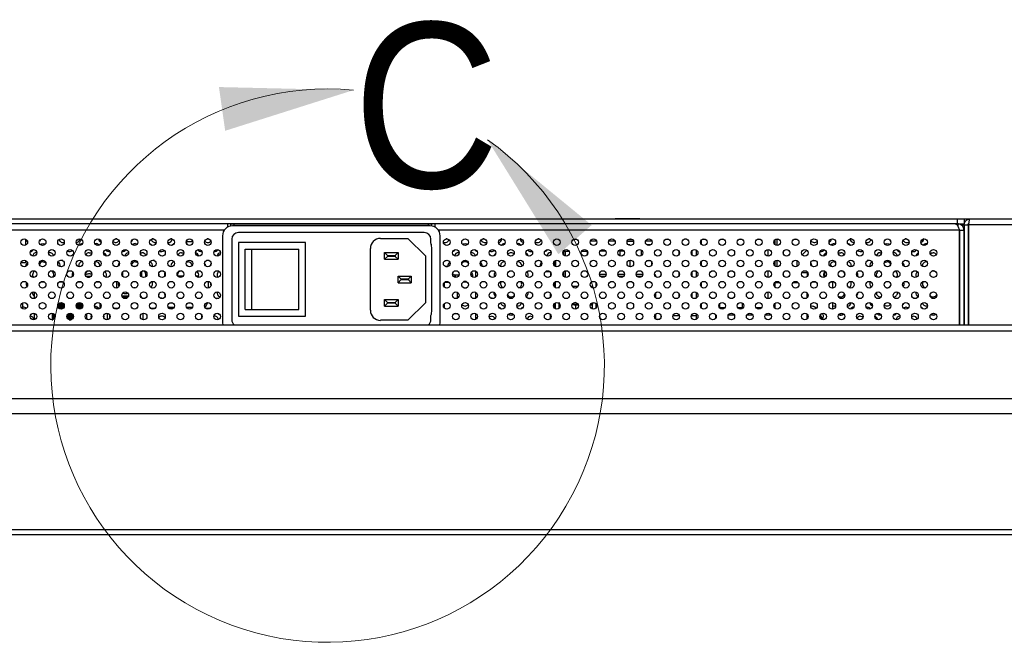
# Model space of a CAD drawing. Header units: millimetres. Extents: x 0 to 844, y -2 to 552.
# Tile 48 of 151: x 671 to 700, y 101 to 120. Entities that reach past the tile are written whole.
import ezdxf

# ---------------------------------------------------------------- set-up
doc = ezdxf.new("R2010")
doc.units = ezdxf.units.MM
doc.styles.add('SLDTEXTSTYLE0', font='GOTHIC.TTF', dxfattribs={"width": 0.913})

msp = doc.modelspace()

# ---------------------------------------------------------------- linework, layer by layer
at = {"color": 7, "linetype": 'Continuous', "lineweight": 25}
for p, q in [((602.832, 113.801), (698.606, 113.801)), ((698.606, 113.652), (602.832, 113.652)), ((676.801, 113.649), (603.009, 113.649)), ((676.801, 113.649), (676.801, 113.55)), ((676.903, 113.649), (676.801, 113.649)), ((676.903, 113.588), (676.903, 113.649)), ((676.903, 113.649), (677.008, 113.649)), ((682.856, 113.593), (676.956, 113.593)), ((677.008, 113.593), (677.008, 113.649)), ((677.008, 113.649), (682.804, 113.649)), ((682.804, 113.593), (682.804, 113.649)), ((682.804, 113.649), (682.909, 113.649)), ((682.909, 113.588), (682.909, 113.649)), ((683.011, 113.649), (682.909, 113.649)), ((698.553, 113.649), (683.011, 113.649)), ((683.011, 113.55), (683.011, 113.649)), ((688.387, 113.802), (688.387, 113.801)), ((688.571, 113.802), (688.387, 113.802)), ((688.487, 113.652), (688.487, 113.649)), ((688.571, 113.802), (688.571, 113.801)), ((688.941, 113.802), (688.571, 113.802)), ((688.941, 113.802), (688.941, 113.801)), ((689.126, 113.802), (688.941, 113.802)), ((689.026, 113.649), (689.026, 113.652)), ((689.126, 113.802), (689.126, 113.801)), ((696.806, 113.652), (696.806, 113.649)), ((698.624, 113.649), (698.553, 113.649)), ((698.56, 113.647), (698.624, 113.647)), ((698.606, 113.652), (698.606, 113.801)), ((698.606, 113.801), (698.806, 113.801)), ((698.606, 113.652), (698.806, 113.652)), ((698.624, 113.649), (698.624, 113.647)), ((698.624, 113.647), (698.624, 113.572)), ((698.806, 113.801), (698.988, 113.801)), ((698.806, 113.801), (698.806, 113.652)), ((698.806, 113.619), (698.927, 113.619)), ((698.806, 113.619), (698.806, 110.637)), ((698.927, 113.619), (698.927, 110.637)), ((741.919, 113.619), (698.942, 113.619)), ((698.942, 113.619), (698.942, 110.637)), ((698.988, 113.801), (741.873, 113.801)), ((676.656, 113.293), (676.656, 110.693)), ((682.681, 113.393), (677.131, 113.393)), ((683.156, 110.693), (683.156, 113.293)), ((698.67, 110.637), (698.67, 113.467)), ((698.685, 113.467), (698.806, 113.467)), ((698.685, 110.637), (698.685, 113.467)), ((698.806, 110.637), (698.806, 113.467)), ((670.772, 113.195), (670.772, 113.013)), ((672.953, 113.008), (672.963, 113.019)), ((673.496, 113.201), (673.458, 113.201)), ((674.593, 113.201), (674.555, 113.201)), ((675.142, 113.201), (675.104, 113.201)), ((675.574, 113.122), (675.769, 113.122)), ((675.574, 113.086), (675.597, 113.039)), ((675.586, 113.053), (675.589, 113.054)), ((676.239, 113.201), (676.201, 113.201)), ((676.931, 113.193), (676.931, 110.793)), ((677.131, 113.093), (677.131, 110.893)), ((679.131, 113.093), (677.131, 113.093)), ((679.131, 110.893), (679.131, 113.093)), ((681.372, 113.217), (682.196, 113.217)), ((682.196, 113.217), (682.721, 112.693)), ((682.881, 113.07), (682.881, 113.193)), ((683.371, 113.201), (683.333, 113.201)), ((684.468, 113.201), (684.43, 113.201)), ((685.002, 113.201), (684.979, 113.201)), ((685.08, 113.061), (685.087, 113.061)), ((685.565, 113.201), (685.553, 113.201)), ((686.114, 113.201), (686.076, 113.201)), ((686.546, 113.085), (686.546, 113.123)), ((687.164, 113.199), (687.22, 113.199)), ((688.934, 113.126), (688.741, 113.126)), ((688.911, 113.171), (688.764, 113.171)), ((688.826, 113.02), (688.826, 113.006)), ((689.907, 113.199), (689.963, 113.199)), ((690.512, 113.199), (690.455, 113.199)), ((691.004, 113.199), (691.06, 113.199)), ((691.552, 113.199), (691.609, 113.199)), ((692.101, 113.199), (692.158, 113.199)), ((692.65, 113.199), (692.706, 113.199)), ((693.198, 113.199), (693.255, 113.199)), ((693.747, 113.199), (693.803, 113.199)), ((694.926, 113.061), (694.959, 113.056)), ((695.44, 113.201), (695.402, 113.201)), ((695.988, 113.201), (695.951, 113.201)), ((697.086, 113.201), (697.048, 113.201)), ((697.604, 113.201), (697.596, 113.201)), ((697.682, 113.061), (697.704, 113.059)), ((698.685, 113.201), (698.67, 113.201)), ((698.942, 113.201), (698.927, 113.201)), ((671.1, 112.79), (671.107, 112.79)), ((677.331, 111.093), (677.331, 112.893)), ((677.331, 112.893), (677.532, 112.893)), ((677.532, 111.093), (677.532, 112.893)), ((677.532, 112.893), (678.931, 112.893)), ((678.931, 111.093), (678.931, 112.893)), ((681.072, 111.068), (681.072, 112.917)), ((681.584, 112.706), (681.499, 112.791)), ((681.499, 112.791), (681.898, 112.791)), ((681.499, 112.592), (681.499, 112.791)), ((681.499, 112.592), (681.584, 112.677)), ((681.584, 112.706), (681.813, 112.706)), ((681.584, 112.706), (681.584, 112.677)), ((681.813, 112.677), (681.584, 112.677)), ((681.813, 112.706), (681.898, 112.791)), ((681.813, 112.706), (681.813, 112.677)), ((681.813, 112.677), (681.898, 112.592)), ((681.898, 112.791), (681.898, 112.592)), ((682.721, 112.693), (682.721, 111.293)), ((682.91, 111.078), (682.91, 112.907)), ((683.702, 112.79), (683.725, 112.788)), ((686.459, 112.79), (686.468, 112.79)), ((686.846, 112.829), (686.846, 112.718)), ((686.896, 112.829), (686.846, 112.829)), ((687.007, 112.829), (686.896, 112.829)), ((687.546, 112.829), (687.377, 112.829)), ((687.546, 112.845), (687.546, 112.728)), ((688.526, 112.878), (688.526, 112.695)), ((689.166, 112.87), (689.166, 112.704)), ((690.286, 112.849), (690.286, 112.724)), ((690.686, 112.718), (690.686, 112.855)), ((693.416, 112.735), (693.416, 112.838)), ((694.093, 112.843), (693.973, 112.723)), ((694.521, 112.823), (694.521, 112.849)), ((696.304, 112.79), (696.343, 112.784)), ((696.846, 112.87), (696.846, 112.833)), ((670.772, 112.489), (670.637, 112.489)), ((670.772, 112.56), (670.772, 112.489)), ((671.846, 112.559), (671.846, 112.567)), ((672.846, 112.516), (672.846, 112.414)), ((674.069, 112.38), (673.982, 112.38)), ((681.499, 112.592), (681.898, 112.592)), ((683.395, 112.38), (683.308, 112.38)), ((684.492, 112.38), (684.405, 112.38)), ((685.08, 112.519), (685.083, 112.519)), ((686.558, 112.52), (686.558, 112.418)), ((686.596, 112.382), (686.596, 112.556)), ((688.826, 112.567), (688.826, 112.371)), ((689.466, 112.528), (689.466, 112.41)), ((693.816, 112.545), (693.816, 112.379)), ((694.846, 112.374), (694.846, 112.394)), ((694.926, 112.519), (694.961, 112.514)), ((697.682, 112.519), (697.702, 112.517)), ((673.676, 112.087), (673.676, 112.216)), ((674.229, 112.082), (674.229, 112.221)), ((674.23, 112.1), (674.23, 112.081)), ((674.231, 112.223), (674.232, 112.122)), ((674.231, 112.152), (674.231, 112.08)), ((674.233, 112.122), (674.235, 112.226)), ((674.235, 112.077), (674.235, 112.152)), ((674.236, 112.228), (674.236, 112.075)), ((674.236, 112.076), (674.236, 112.1)), ((675.469, 112.084), (675.322, 112.084)), ((675.94, 112.084), (675.873, 112.084)), ((675.953, 112.053), (675.94, 112.084)), ((681.984, 112.007), (681.899, 112.092)), ((681.899, 112.092), (682.295, 112.092)), ((681.899, 111.893), (681.899, 112.092)), ((682.21, 112.007), (682.295, 112.092)), ((682.295, 112.092), (682.295, 111.893)), ((683.591, 112.122), (683.528, 112.163)), ((684.124, 112.1), (684.117, 112.071)), ((684.227, 112.067), (684.227, 112.236)), ((685.277, 112.248), (685.306, 112.245)), ((686.307, 112.229), (686.431, 112.229)), ((686.456, 112.199), (686.456, 112.104)), ((686.458, 112.108), (686.456, 112.108)), ((686.846, 112.22), (686.846, 112.083)), ((688.113, 112.139), (687.917, 112.139)), ((688.662, 112.139), (688.465, 112.139)), ((689.21, 112.139), (689.014, 112.139)), ((689.601, 112.072), (689.601, 112.089)), ((689.746, 112.202), (689.746, 112.102)), ((690.286, 112.214), (690.286, 112.089)), ((690.686, 112.083), (690.686, 112.22)), ((690.806, 112.236), (690.806, 112.067)), ((693.416, 112.1), (693.416, 112.203)), ((693.966, 112.199), (693.966, 112.205)), ((693.966, 112.199), (694.136, 112.199)), ((694.121, 112.199), (694.121, 112.083)), ((694.629, 112.194), (694.687, 112.194)), ((694.646, 112.065), (694.646, 112.194)), ((671.239, 111.923), (671.326, 111.923)), ((671.788, 111.923), (671.874, 111.923)), ((672.336, 111.923), (672.423, 111.923)), ((672.379, 111.923), (672.386, 111.933)), ((672.885, 111.923), (672.972, 111.923)), ((673.494, 111.736), (673.494, 111.932)), ((676.234, 111.736), (676.234, 111.932)), ((681.899, 111.893), (681.984, 111.978)), ((681.899, 111.893), (682.295, 111.893)), ((681.984, 112.007), (681.984, 111.978)), ((681.984, 112.007), (682.21, 112.007)), ((682.21, 111.978), (681.984, 111.978)), ((682.21, 112.007), (682.21, 111.978)), ((682.295, 111.893), (682.21, 111.978)), ((683.285, 111.903), (683.284, 111.907)), ((683.285, 111.76), (683.285, 111.903)), ((683.423, 111.903), (683.285, 111.903)), ((683.847, 111.918), (683.953, 111.918)), ((686.558, 111.885), (686.558, 111.783)), ((686.596, 111.921), (686.596, 111.747)), ((686.724, 111.776), (686.711, 111.776)), ((687.272, 111.776), (687.111, 111.776)), ((687.711, 111.776), (687.66, 111.776)), ((687.811, 111.904), (687.811, 111.765)), ((694.28, 111.923), (694.367, 111.923)), ((694.829, 111.923), (694.878, 111.923)), ((694.846, 111.923), (694.846, 111.93)), ((694.878, 111.923), (694.878, 111.735)), ((671.041, 111.423), (671.041, 111.61)), ((673.676, 111.568), (673.676, 111.581)), ((674.012, 111.736), (674.012, 111.736)), ((674.041, 111.736), (674.012, 111.736)), ((674.211, 111.495), (674.203, 111.495)), ((674.211, 111.495), (674.222, 111.495)), ((674.254, 111.429), (674.222, 111.495)), ((674.928, 111.575), (674.928, 111.458)), ((683.676, 111.431), (683.676, 111.602)), ((684.227, 111.432), (684.227, 111.601)), ((686.456, 111.469), (686.456, 111.564)), ((687.211, 111.732), (687.162, 111.74)), ((689.601, 111.437), (689.601, 111.596)), ((689.746, 111.567), (689.746, 111.467)), ((690.286, 111.579), (690.286, 111.454)), ((690.686, 111.448), (690.686, 111.585)), ((670.687, 111.286), (670.687, 111.279)), ((670.687, 111.112), (670.687, 111.279)), ((671.926, 111.229), (671.737, 111.229)), ((672.474, 111.229), (672.285, 111.229)), ((672.994, 111.273), (672.994, 111.136)), ((675.097, 111.295), (675.149, 111.295)), ((675.645, 111.295), (675.697, 111.295)), ((676.194, 111.295), (676.201, 111.295)), ((676.201, 111.295), (676.204, 111.297)), ((681.584, 111.306), (681.499, 111.391)), ((681.499, 111.391), (681.898, 111.391)), ((681.499, 111.192), (681.499, 111.391)), ((681.499, 111.192), (681.584, 111.277)), ((681.499, 111.192), (681.898, 111.192)), ((681.584, 111.306), (681.813, 111.306)), ((681.584, 111.306), (681.584, 111.277)), ((681.813, 111.277), (681.584, 111.277)), ((681.813, 111.306), (681.898, 111.391)), ((681.813, 111.306), (681.813, 111.277)), ((681.813, 111.277), (681.898, 111.192)), ((681.898, 111.391), (681.898, 111.192)), ((682.721, 111.293), (682.196, 110.769)), ((683.285, 111.125), (683.285, 111.273)), ((685.868, 111.435), (685.876, 111.435)), ((686.558, 111.25), (686.558, 111.148)), ((686.596, 111.286), (686.596, 111.112)), ((686.711, 111.256), (686.724, 111.256)), ((686.739, 111.217), (686.711, 111.212)), ((686.711, 111.127), (686.711, 111.212)), ((687.211, 111.212), (687.099, 111.232)), ((687.111, 111.256), (687.273, 111.256)), ((687.211, 111.301), (687.168, 111.293)), ((687.285, 111.226), (687.211, 111.212)), ((687.211, 111.102), (687.211, 111.212)), ((687.711, 111.212), (687.645, 111.223)), ((687.66, 111.256), (687.711, 111.256)), ((687.711, 111.104), (687.711, 111.212)), ((687.811, 111.269), (687.811, 111.13)), ((691.509, 111.139), (691.509, 111.267)), ((692.187, 111.139), (692.187, 111.279)), ((694.878, 111.298), (694.878, 111.1)), ((695.713, 111.435), (695.745, 111.431)), ((671.041, 110.788), (671.041, 110.975)), ((671.566, 110.98), (671.566, 110.783)), ((671.566, 110.968), (671.606, 110.968)), ((671.656, 110.888), (671.566, 110.888)), ((672.204, 110.888), (672.006, 110.888)), ((672.056, 110.968), (672.154, 110.968)), ((672.594, 110.958), (672.588, 110.888)), ((672.588, 110.888), (672.598, 110.8)), ((672.994, 111.136), (673.005, 111.136)), ((673.109, 110.888), (673.104, 110.888)), ((673.117, 110.888), (673.113, 110.923)), ((673.214, 110.98), (673.214, 110.783)), ((673.288, 110.832), (673.288, 110.931)), ((673.4, 111.136), (673.553, 111.136)), ((673.407, 111.136), (673.407, 111.129)), ((673.471, 111.136), (673.471, 111.1)), ((673.487, 111.136), (673.487, 111.1)), ((674.281, 110.784), (674.281, 110.979)), ((674.498, 111.136), (674.65, 111.136)), ((674.551, 111.103), (674.551, 111.136)), ((675.046, 111.136), (675.124, 111.136)), ((675.124, 111.164), (675.124, 111.1)), ((676.038, 110.846), (676.038, 110.917)), ((676.038, 110.892), (676.044, 110.891)), ((676.143, 111.136), (676.296, 111.136)), ((676.565, 110.936), (676.577, 110.936)), ((677.131, 110.893), (679.131, 110.893)), ((677.331, 111.093), (677.532, 111.093)), ((677.532, 111.093), (678.931, 111.093)), ((682.881, 110.793), (682.881, 110.916)), ((683.689, 110.958), (683.563, 110.958)), ((683.676, 110.958), (683.676, 110.967)), ((684.227, 110.843), (684.227, 110.966)), ((685.229, 110.936), (685.326, 110.936)), ((686.456, 110.834), (686.456, 110.929)), ((689.601, 110.802), (689.601, 110.961)), ((689.746, 110.932), (689.746, 110.832)), ((689.758, 110.899), (689.746, 110.899)), ((690.286, 110.899), (690.112, 110.899)), ((690.286, 110.944), (690.286, 110.899)), ((690.306, 110.899), (690.286, 110.899)), ((690.307, 110.899), (690.306, 110.899)), ((690.666, 110.899), (690.66, 110.899)), ((690.666, 110.899), (690.686, 110.899)), ((690.686, 110.899), (690.686, 110.95)), ((690.806, 110.899), (690.686, 110.899)), ((691.382, 110.945), (691.382, 110.919)), ((691.398, 110.919), (691.382, 110.919)), ((691.382, 110.919), (691.382, 110.818)), ((691.659, 111.139), (691.502, 111.139)), ((691.947, 110.919), (691.763, 110.919)), ((692.208, 111.139), (692.051, 111.139)), ((692.495, 110.919), (692.312, 110.919)), ((692.757, 111.139), (692.599, 111.139)), ((693.044, 110.919), (692.86, 110.919)), ((694.535, 110.888), (694.522, 110.888)), ((695.074, 110.936), (695.171, 110.936)), ((696.255, 110.936), (696.326, 110.936)), ((696.71, 110.936), (696.747, 110.936)), ((697.831, 110.936), (697.928, 110.936)), ((698.67, 110.936), (698.685, 110.936)), ((698.927, 110.936), (698.942, 110.936)), ((562.376, 110.637), (782.316, 110.637)), ((671.566, 110.788), (671.588, 110.788)), ((672.074, 110.788), (672.137, 110.788)), ((676.656, 110.693), (676.661, 110.637)), ((682.196, 110.769), (681.372, 110.769)), ((683.151, 110.637), (683.156, 110.693)), ((694.555, 110.858), (694.555, 110.818)), ((561.927, 110.451), (782.765, 110.451)), ((559.911, 108.435), (784.781, 108.435)), ((559.725, 107.986), (784.967, 107.986)), ((559.725, 104.519), (784.967, 104.519)), ((559.875, 104.369), (784.817, 104.369))]:
    msp.add_line(p, q, dxfattribs=at)
at = {"color": 8, "linetype": 'Continuous', "lineweight": 25}
for p, q in [((698.722, 113.619), (698.806, 113.619)), ((698.927, 113.619), (698.942, 113.619)), ((676.712, 113.467), (602.892, 113.467)), ((698.67, 113.467), (683.1, 113.467)), ((687.652, 113.149), (687.829, 113.149)), ((688.201, 113.149), (688.377, 113.149)), ((688.826, 113.02), (688.786, 113.02)), ((689.298, 113.149), (689.475, 113.149)), ((689.438, 113.02), (689.335, 113.02)), ((690.956, 113.168), (690.956, 113.041)), ((693.166, 113.026), (693.166, 113.183)), ((693.216, 113.199), (693.216, 113.006)), ((686.896, 112.69), (686.896, 112.829)), ((687.933, 112.843), (688.096, 112.843)), ((688.526, 112.843), (688.645, 112.843)), ((689.166, 112.843), (689.194, 112.843)), ((690.306, 112.766), (690.306, 112.807)), ((690.666, 112.824), (690.666, 112.749)), ((692.956, 112.688), (692.956, 112.886)), ((683.328, 112.373), (683.375, 112.373)), ((686.582, 112.547), (686.582, 112.391)), ((686.616, 112.374), (686.616, 112.564)), ((688.826, 112.545), (688.774, 112.545)), ((689.45, 112.545), (689.323, 112.545)), ((690.956, 112.533), (690.956, 112.406)), ((693.166, 112.391), (693.166, 112.548)), ((693.216, 112.568), (693.216, 112.371)), ((672.578, 112.088), (672.73, 112.088)), ((674.23, 112.152), (674.231, 112.152)), ((674.233, 112.122), (674.232, 112.122)), ((674.235, 112.1), (674.236, 112.1)), ((683.72, 112.122), (683.591, 112.122)), ((684.075, 112.152), (684.124, 112.152)), ((686.896, 112.055), (686.896, 112.248)), ((687.938, 112.089), (688.092, 112.089)), ((688.487, 112.089), (688.64, 112.089)), ((689.035, 112.089), (689.189, 112.089)), ((689.601, 112.089), (689.584, 112.089)), ((690.306, 112.131), (690.306, 112.172)), ((690.666, 112.189), (690.666, 112.114)), ((692.956, 112.053), (692.956, 112.251)), ((672.622, 112.058), (672.686, 112.058)), ((683.932, 111.928), (683.868, 111.928)), ((686.582, 111.912), (686.582, 111.756)), ((690.956, 111.898), (690.956, 111.771)), ((693.161, 111.899), (693.152, 111.899)), ((693.161, 111.899), (693.161, 111.908)), ((693.161, 111.76), (693.161, 111.899)), ((693.161, 111.899), (693.301, 111.899)), ((693.7, 111.899), (693.85, 111.899)), ((673.653, 111.501), (673.849, 111.501)), ((690.306, 111.496), (690.306, 111.537)), ((690.666, 111.554), (690.666, 111.479)), ((692.956, 111.418), (692.956, 111.616)), ((694.111, 111.594), (694.111, 111.439)), ((671.733, 111.213), (671.929, 111.213)), ((671.734, 111.181), (671.928, 111.181)), ((671.925, 111.231), (671.737, 111.231)), ((671.899, 111.271), (671.763, 111.271)), ((671.784, 111.286), (671.878, 111.286)), ((672.282, 111.213), (672.478, 111.213)), ((672.282, 111.181), (672.477, 111.181)), ((672.473, 111.231), (672.286, 111.231)), ((672.447, 111.271), (672.312, 111.271)), ((672.333, 111.286), (672.426, 111.286)), ((673.663, 111.471), (673.839, 111.471)), ((686.582, 111.277), (686.582, 111.121)), ((690.956, 111.263), (690.956, 111.136)), ((693.161, 111.125), (693.161, 111.273)), ((671.566, 110.938), (671.638, 110.938)), ((671.566, 110.918), (671.649, 110.918)), ((671.751, 111.141), (671.911, 111.141)), ((671.905, 111.134), (671.757, 111.134)), ((672.013, 110.918), (672.198, 110.918)), ((672.024, 110.938), (672.187, 110.938)), ((672.3, 111.141), (672.46, 111.141)), ((672.454, 111.134), (672.305, 111.134)), ((690.306, 110.899), (690.306, 110.902)), ((690.666, 110.919), (690.666, 110.899)), ((694.111, 110.959), (694.111, 110.804)), ((671.653, 110.858), (671.566, 110.858)), ((671.632, 110.818), (671.566, 110.818)), ((672.201, 110.858), (672.009, 110.858)), ((672.181, 110.818), (672.03, 110.818)), ((684.266, 110.843), (684.227, 110.843)), ((689.599, 110.804), (689.722, 110.804))]:
    msp.add_line(p, q, dxfattribs=at)
at = {"color": 7, "linetype": 'Continuous', "lineweight": 25, "flags": 128}
for points in [[(670.814, 113.162), (670.79, 113.129), (670.772, 113.114)], [(671.212, 113.174), (671.21, 113.167), (671.188, 113.132)], [(671.217, 113.03), (671.251, 113.052), (671.297, 113.061)], [(671.297, 113.061), (671.342, 113.052), (671.36, 113.043)], [(671.752, 113.044), (671.775, 113.026), (671.783, 113.018)], [(674.054, 113.061), (674.099, 113.052), (674.107, 113.048)], [(683.827, 113.037), (683.853, 113.052), (683.899, 113.061)], [(683.899, 113.061), (683.944, 113.052), (683.972, 113.036)], [(696.013, 113.015), (696.023, 113.026), (696.05, 113.046)], [(696.439, 113.044), (696.455, 113.052), (696.501, 113.061)], [(696.501, 113.061), (696.547, 113.052), (696.582, 113.029)], [(671.645, 112.832), (671.606, 112.858), (671.589, 112.88)], [(672.675, 112.79), (672.721, 112.781), (672.75, 112.763)], [(674.201, 112.779), (674.205, 112.781), (674.25, 112.79)], [(674.381, 112.843), (674.363, 112.858), (674.352, 112.871)], [(675.432, 112.79), (675.477, 112.781), (675.495, 112.772)], [(694.112, 112.864), (694.109, 112.861), (694.093, 112.843)], [(695.05, 112.765), (695.077, 112.781), (695.123, 112.79)], [(695.601, 112.754), (695.626, 112.717), (695.627, 112.714)], [(696.208, 112.879), (696.191, 112.858), (696.157, 112.834)], [(697.795, 112.755), (697.834, 112.781), (697.879, 112.79)], [(671.297, 112.519), (671.342, 112.51), (671.38, 112.485)], [(671.885, 112.552), (671.842, 112.561), (671.828, 112.568)], [(674.054, 112.519), (674.099, 112.51), (674.12, 112.499)], [(674.626, 112.553), (674.599, 112.561), (674.585, 112.567)], [(675.581, 112.509), (675.583, 112.51), (675.629, 112.519)], [(676.121, 112.467), (676.133, 112.446), (676.141, 112.409)], [(676.261, 112.559), (676.219, 112.552), (676.179, 112.559)], [(676.298, 112.408), (676.306, 112.446), (676.319, 112.468)], [(695.97, 112.568), (695.956, 112.561), (695.915, 112.552)], [(696.421, 112.488), (696.455, 112.51), (696.501, 112.519)], [(672.61, 112.144), (672.609, 112.145), (672.609, 112.145), (672.609, 112.145), (672.609, 112.145)], [(672.704, 112.16), (672.704, 112.159), (672.705, 112.158), (672.705, 112.156), (672.705, 112.155), (672.705, 112.152), (672.705, 112.15), (672.706, 112.147), (672.706, 112.144)], [(674.231, 112.152), (674.231, 112.178), (674.23, 112.195), (674.23, 112.202), (674.23, 112.198), (674.23, 112.182), (674.23, 112.158), (674.23, 112.129), (674.23, 112.1)], [(674.232, 112.122), (674.232, 112.097), (674.233, 112.079)], [(674.233, 112.078), (674.233, 112.097), (674.233, 112.122)], [(674.236, 112.1), (674.236, 112.129), (674.236, 112.158), (674.236, 112.182), (674.236, 112.198), (674.235, 112.202), (674.235, 112.195), (674.235, 112.178), (674.235, 112.152)], [(685.199, 112.218), (685.232, 112.239), (685.277, 112.248)], [(686.394, 112.229), (686.413, 112.239), (686.415, 112.24)], [(690.806, 112.217), (690.789, 112.237), (690.776, 112.249)], [(690.785, 112.056), (690.789, 112.061), (690.806, 112.081)], [(694.121, 112.158), (694.129, 112.159), (694.141, 112.16)], [(694.141, 112.16), (694.141, 112.159), (694.142, 112.158), (694.142, 112.156), (694.142, 112.155), (694.142, 112.152), (694.142, 112.15), (694.143, 112.147), (694.143, 112.144)], [(695.791, 112.128), (695.791, 112.129), (695.794, 112.155)], [(673.719, 111.573), (673.719, 111.572), (673.72, 111.571), (673.72, 111.569), (673.72, 111.567), (673.72, 111.565), (673.72, 111.563), (673.721, 111.56), (673.721, 111.557)], [(673.791, 111.557), (673.791, 111.56), (673.792, 111.563), (673.792, 111.565), (673.792, 111.567), (673.792, 111.569), (673.793, 111.571), (673.793, 111.572), (673.793, 111.573)], [(674.761, 111.563), (674.754, 111.541), (674.751, 111.534)], [(674.928, 111.541), (674.928, 111.541), (674.919, 111.586)], [(694.905, 111.741), (694.88, 111.748), (694.878, 111.749)], [(676.442, 111.432), (676.462, 111.426), (676.475, 111.419)], [(683.712, 111.468), (683.702, 111.468), (683.676, 111.471)], [(685.807, 111.418), (685.822, 111.426), (685.868, 111.435)], [(695.662, 111.423), (695.668, 111.426), (695.713, 111.435)], [(671.041, 110.941), (671.016, 110.961), (671, 110.98)], [(672.736, 110.937), (672.732, 110.926), (672.726, 110.888)], [(672.726, 110.888), (672.732, 110.849), (672.739, 110.831)], [(673.109, 110.888), (673.114, 110.887), (673.117, 110.886)], [(673.111, 110.845), (673.111, 110.847), (673.117, 110.888)], [(674.551, 111.118), (674.56, 111.129), (674.568, 111.136)], [(675.115, 111.136), (675.122, 111.129), (675.124, 111.127)], [(684.624, 110.875), (684.641, 110.884), (684.687, 110.893)], [(685.868, 110.893), (685.914, 110.884), (685.919, 110.881)], [(694.522, 110.888), (694.518, 110.888), (694.517, 110.888)], [(695.713, 110.893), (695.759, 110.884), (695.792, 110.863)], [(697.092, 111.164), (697.137, 111.155), (697.151, 111.148)], [(697.242, 110.883), (697.243, 110.884), (697.289, 110.893)], [(697.966, 110.818), (697.966, 110.819), (697.982, 110.847)]]:
    msp.add_lwpolyline(points, dxfattribs=at)
at = {"color": 7, "linetype": 'Continuous', "lineweight": 25}
for centre, radius in [((670.734, 113.104), 0.0991), ((671.282, 113.104), 0.0991), ((671.831, 113.104), 0.0991), ((672.38, 113.104), 0.0991), ((672.928, 113.104), 0.0991), ((673.477, 113.104), 0.0991), ((674.025, 113.104), 0.0991), ((674.574, 113.104), 0.0991), ((675.123, 113.104), 0.0991), ((675.671, 113.104), 0.0991), ((676.22, 113.104), 0.0991), ((683.352, 113.104), 0.0991), ((683.9, 113.104), 0.0991), ((684.449, 113.104), 0.0991), ((684.997, 113.104), 0.0991), ((685.546, 113.104), 0.0991), ((686.095, 113.104), 0.0991), ((686.643, 113.104), 0.0991), ((687.192, 113.104), 0.0991), ((687.74, 113.104), 0.0991), ((688.289, 113.104), 0.0991), ((688.838, 113.104), 0.0991), ((689.386, 113.104), 0.0991), ((689.935, 113.104), 0.0991), ((690.483, 113.104), 0.0991), ((691.032, 113.104), 0.0991), ((691.581, 113.104), 0.0991), ((692.129, 113.104), 0.0991), ((692.678, 113.104), 0.0991), ((693.226, 113.104), 0.0991), ((693.775, 113.104), 0.0991), ((694.324, 113.104), 0.0991), ((694.872, 113.104), 0.0991), ((695.421, 113.104), 0.0991), ((695.969, 113.104), 0.0991), ((696.518, 113.104), 0.0991), ((697.067, 113.104), 0.0991), ((697.615, 113.104), 0.0991), ((671.008, 112.787), 0.099), ((671.557, 112.787), 0.099), ((672.105, 112.787), 0.099), ((672.654, 112.787), 0.099), ((673.203, 112.787), 0.099), ((673.751, 112.787), 0.099), ((674.3, 112.787), 0.099), ((674.848, 112.787), 0.099), ((675.397, 112.787), 0.099), ((675.946, 112.787), 0.099), ((676.494, 112.787), 0.099), ((683.626, 112.787), 0.099), ((684.175, 112.787), 0.099), ((684.723, 112.787), 0.099), ((685.272, 112.787), 0.099), ((685.82, 112.787), 0.099), ((686.369, 112.787), 0.099), ((686.918, 112.787), 0.099), ((687.466, 112.787), 0.099), ((688.015, 112.787), 0.099), ((688.563, 112.787), 0.099), ((689.112, 112.787), 0.099), ((689.661, 112.787), 0.099), ((690.209, 112.787), 0.099), ((690.758, 112.787), 0.099), ((691.306, 112.787), 0.099), ((691.855, 112.787), 0.099), ((692.404, 112.787), 0.099), ((692.952, 112.787), 0.099), ((693.501, 112.787), 0.099), ((694.049, 112.787), 0.099), ((694.598, 112.787), 0.099), ((695.147, 112.787), 0.099), ((695.695, 112.787), 0.099), ((696.244, 112.787), 0.099), ((696.792, 112.787), 0.099), ((697.341, 112.787), 0.099), ((697.89, 112.787), 0.099), ((670.734, 112.469), 0.0991), ((671.282, 112.469), 0.0991), ((671.831, 112.469), 0.0991), ((672.38, 112.469), 0.0991), ((672.928, 112.469), 0.0991), ((673.477, 112.469), 0.0991), ((674.025, 112.469), 0.0991), ((674.574, 112.469), 0.0991), ((675.123, 112.469), 0.0991), ((675.671, 112.469), 0.0991), ((676.22, 112.469), 0.0991), ((683.352, 112.469), 0.0991), ((683.9, 112.469), 0.0991), ((684.449, 112.469), 0.0991), ((684.997, 112.469), 0.0991), ((685.546, 112.469), 0.0991), ((686.095, 112.469), 0.0991), ((686.643, 112.469), 0.0991), ((687.192, 112.469), 0.0991), ((687.74, 112.469), 0.0991), ((688.289, 112.469), 0.0991), ((688.838, 112.469), 0.0991), ((689.386, 112.469), 0.0991), ((689.935, 112.469), 0.0991), ((690.483, 112.469), 0.0991), ((691.032, 112.469), 0.0991), ((691.581, 112.469), 0.0991), ((692.129, 112.469), 0.0991), ((692.678, 112.469), 0.0991), ((693.226, 112.469), 0.0991), ((693.775, 112.469), 0.0991), ((694.324, 112.469), 0.0991), ((694.872, 112.469), 0.0991), ((695.421, 112.469), 0.0991), ((695.969, 112.469), 0.0991), ((696.518, 112.469), 0.0991), ((697.067, 112.469), 0.0991), ((697.615, 112.469), 0.0991), ((671.008, 112.152), 0.0991), ((671.557, 112.152), 0.0991), ((672.105, 112.152), 0.0991), ((672.654, 112.152), 0.0991), ((673.203, 112.152), 0.0991), ((673.751, 112.152), 0.0991), ((674.3, 112.152), 0.0991), ((674.848, 112.152), 0.0991), ((675.397, 112.152), 0.0991), ((675.946, 112.152), 0.0991), ((676.494, 112.152), 0.0991), ((683.626, 112.152), 0.0991), ((684.175, 112.152), 0.0991), ((684.723, 112.152), 0.0991), ((685.272, 112.152), 0.0991), ((685.82, 112.152), 0.0991), ((686.369, 112.152), 0.0991), ((686.918, 112.152), 0.0991), ((687.466, 112.152), 0.0991), ((688.015, 112.152), 0.0991), ((688.563, 112.152), 0.0991), ((689.112, 112.152), 0.0991), ((689.661, 112.152), 0.0991), ((690.209, 112.152), 0.0991), ((690.758, 112.152), 0.0991), ((691.306, 112.152), 0.0991), ((691.855, 112.152), 0.0991), ((692.404, 112.152), 0.0991), ((692.952, 112.152), 0.0991), ((693.501, 112.152), 0.0991), ((694.049, 112.152), 0.0991), ((694.598, 112.152), 0.0991), ((695.147, 112.152), 0.0991), ((695.695, 112.152), 0.0991), ((696.244, 112.152), 0.0991), ((696.792, 112.152), 0.0991), ((697.341, 112.152), 0.0991), ((697.89, 112.152), 0.0991), ((670.734, 111.834), 0.0991), ((671.282, 111.834), 0.0991), ((671.831, 111.834), 0.0991), ((672.38, 111.834), 0.0991), ((672.928, 111.834), 0.0991), ((673.477, 111.834), 0.0991), ((674.025, 111.834), 0.0991), ((674.574, 111.834), 0.0991), ((675.123, 111.834), 0.0991), ((675.671, 111.834), 0.0991), ((676.22, 111.834), 0.0991), ((683.352, 111.834), 0.0991), ((683.9, 111.834), 0.0991), ((684.449, 111.834), 0.0991), ((684.997, 111.834), 0.0991), ((685.546, 111.834), 0.0991), ((686.095, 111.834), 0.0991), ((686.643, 111.834), 0.0991), ((687.192, 111.834), 0.0991), ((687.74, 111.834), 0.0991), ((688.289, 111.834), 0.0991), ((688.838, 111.834), 0.0991), ((689.386, 111.834), 0.0991), ((689.935, 111.834), 0.0991), ((690.483, 111.834), 0.0991), ((691.032, 111.834), 0.0991), ((691.581, 111.834), 0.0991), ((692.129, 111.834), 0.0991), ((692.678, 111.834), 0.0991), ((693.226, 111.834), 0.0991), ((693.775, 111.834), 0.0991), ((694.324, 111.834), 0.0991), ((694.872, 111.834), 0.0991), ((695.421, 111.834), 0.0991), ((695.969, 111.834), 0.0991), ((696.518, 111.834), 0.0991), ((697.067, 111.834), 0.0991), ((697.615, 111.834), 0.0991), ((671.008, 111.517), 0.0991), ((671.557, 111.517), 0.0991), ((672.105, 111.517), 0.0991), ((672.654, 111.517), 0.0991), ((673.203, 111.517), 0.0991), ((673.751, 111.517), 0.0991), ((674.3, 111.517), 0.0991), ((674.848, 111.517), 0.0991), ((675.397, 111.517), 0.0991), ((675.946, 111.517), 0.0991), ((676.494, 111.517), 0.0991), ((683.626, 111.517), 0.0991), ((684.175, 111.517), 0.0991), ((684.723, 111.517), 0.0991), ((685.272, 111.517), 0.0991), ((685.82, 111.517), 0.0991), ((686.369, 111.517), 0.0991), ((686.918, 111.517), 0.0991), ((687.466, 111.517), 0.0991), ((688.015, 111.517), 0.0991), ((688.563, 111.517), 0.0991), ((689.112, 111.517), 0.0991), ((689.661, 111.517), 0.0991), ((690.209, 111.517), 0.0991), ((690.758, 111.517), 0.0991), ((691.306, 111.517), 0.0991), ((691.855, 111.517), 0.0991), ((692.404, 111.517), 0.0991), ((692.952, 111.517), 0.0991), ((693.501, 111.517), 0.0991), ((694.049, 111.517), 0.0991), ((694.598, 111.517), 0.0991), ((695.147, 111.517), 0.0991), ((695.695, 111.517), 0.0991), ((696.244, 111.517), 0.0991), ((696.792, 111.517), 0.0991), ((697.341, 111.517), 0.0991), ((697.89, 111.517), 0.0991), ((670.734, 111.199), 0.0991), ((671.282, 111.199), 0.0991), ((671.831, 111.199), 0.0991), ((672.38, 111.199), 0.0991), ((672.928, 111.199), 0.0991), ((673.477, 111.199), 0.0991), ((674.025, 111.199), 0.0991), ((674.574, 111.199), 0.0991), ((675.123, 111.199), 0.0991), ((675.671, 111.199), 0.0991), ((676.22, 111.199), 0.0991), ((683.352, 111.199), 0.0991), ((683.9, 111.199), 0.0991), ((684.449, 111.199), 0.0991), ((684.997, 111.199), 0.0991), ((685.546, 111.199), 0.0991), ((686.095, 111.199), 0.0991), ((686.643, 111.199), 0.0991), ((687.192, 111.199), 0.0991), ((687.74, 111.199), 0.0991), ((688.289, 111.199), 0.0991), ((688.838, 111.199), 0.0991), ((689.386, 111.199), 0.0991), ((689.935, 111.199), 0.0991), ((690.483, 111.199), 0.0991), ((691.032, 111.199), 0.0991), ((691.581, 111.199), 0.0991), ((692.129, 111.199), 0.0991), ((692.678, 111.199), 0.0991), ((693.226, 111.199), 0.0991), ((693.775, 111.199), 0.0991), ((694.324, 111.199), 0.0991), ((694.872, 111.199), 0.0991), ((695.421, 111.199), 0.0991), ((695.969, 111.199), 0.0991), ((696.518, 111.199), 0.0991), ((697.067, 111.199), 0.0991), ((697.615, 111.199), 0.0991), ((671.008, 110.882), 0.0991), ((671.557, 110.882), 0.0991), ((672.105, 110.882), 0.0991), ((672.654, 110.882), 0.0991), ((673.203, 110.882), 0.0991), ((673.751, 110.882), 0.0991), ((674.3, 110.882), 0.0991), ((674.848, 110.882), 0.0991), ((675.397, 110.882), 0.0991), ((675.946, 110.882), 0.0991), ((676.494, 110.882), 0.0991), ((683.626, 110.882), 0.0991), ((684.175, 110.882), 0.0991), ((684.723, 110.882), 0.0991), ((685.272, 110.882), 0.0991), ((685.82, 110.882), 0.0991), ((686.369, 110.882), 0.0991), ((686.918, 110.882), 0.0991), ((687.466, 110.882), 0.0991), ((688.015, 110.882), 0.0991), ((688.563, 110.882), 0.0991), ((689.112, 110.882), 0.0991), ((689.661, 110.882), 0.0991), ((690.209, 110.882), 0.0991), ((690.758, 110.882), 0.0991), ((691.306, 110.882), 0.0991), ((691.855, 110.882), 0.0991), ((692.404, 110.882), 0.0991), ((692.952, 110.882), 0.0991), ((693.501, 110.882), 0.0991), ((694.049, 110.882), 0.0991), ((694.598, 110.882), 0.0991), ((695.147, 110.882), 0.0991), ((695.695, 110.882), 0.0991), ((696.244, 110.882), 0.0991), ((696.792, 110.882), 0.0991), ((697.341, 110.882), 0.0991), ((697.89, 110.882), 0.0991)]:
    msp.add_circle(centre, radius, dxfattribs=at)
at = {"color": 7, "linetype": 'Continuous', "lineweight": 18}
msp.add_arc((679.793, 109.415), 8.268, 84.6527, 54.6718, dxfattribs=at)
at = {"color": 7, "linetype": 'Continuous', "lineweight": 25}
for centre, radius, start, end in [((676.956, 113.293), 0.3, 90, 180), ((682.856, 113.293), 0.3, 0, 90), ((677.131, 113.193), 0.2, 90, 180), ((682.681, 113.193), 0.2, 0, 90), ((671.888, 113.213), 0.119, 194.2785, 290.9434), ((672.281, 113.213), 0.119, 269.8945, 354.2128), ((672.478, 112.942), 0.119, 94.5924, 148.0452), ((672.872, 112.942), 0.119, 36.6754, 105.0719), ((673.069, 113.213), 0.119, 186.0175, 249.4994), ((673.463, 113.213), 0.119, 226.2796, 328.4312), ((673.857, 113.213), 0.119, 306.4172, 347.902), ((674.054, 112.942), 0.119, 90, 136.4967), ((674.447, 112.942), 0.119, 34.3288, 69.6126), ((674.644, 113.213), 0.119, 190.5181, 283.9245), ((675.038, 113.213), 0.119, 263.2409, 352.4021), ((675.235, 112.942), 0.119, 101.7828, 147.668), ((676.219, 113.213), 0.119, 218.9338, 321.4403), ((681.372, 112.917), 0.3, 90, 180), ((682.44, 112.907), 0.47, 0, 20.2345), ((683.308, 113.213), 0.119, 242.2068, 341.279), ((684.49, 113.213), 0.119, 199.7403, 299.2281), ((684.883, 113.213), 0.119, 277.4162, 355.1602), ((685.08, 112.942), 0.119, 90, 147.2067), ((685.474, 112.942), 0.119, 34.0528, 98.1038), ((685.671, 113.213), 0.119, 184.8874, 257.2685), ((686.065, 113.213), 0.119, 234.8148, 335.724), ((694.335, 113.213), 0.119, 212.8989, 315.1732), ((694.729, 113.213), 0.119, 291.8745, 353.6538), ((694.926, 112.942), 0.119, 90, 142.7855), ((695.32, 112.942), 0.119, 31.938, 84.0498), ((695.516, 113.213), 0.119, 186.0687, 271.3985), ((695.91, 113.213), 0.119, 250.4468, 346.5328), ((696.698, 113.213), 0.119, 197.2357, 225.1858), ((697.092, 113.213), 0.119, 206.3453, 307.7176), ((697.486, 113.213), 0.119, 285.0013, 354.9117), ((697.682, 112.942), 0.119, 90, 145.2665), ((670.903, 112.942), 0.119, 276.4409, 331.7162), ((671.1, 112.671), 0.119, 90, 170.3858), ((671.494, 112.671), 0.119, 15.1751, 107.5891), ((672.084, 112.942), 0.119, 238.5267, 316.8047), ((672.281, 112.671), 0.119, 132.9222, 160.498), ((672.675, 112.671), 0.119, 90, 149.8996), ((673.069, 112.671), 0.119, 8.5894, 73.1321), ((673.266, 112.942), 0.119, 212.3419, 283.3346), ((673.66, 112.942), 0.119, 269.6841, 331.2525), ((673.857, 112.671), 0.119, 93.1071, 171.6558), ((674.25, 112.671), 0.119, 19.2206, 90), ((674.841, 112.942), 0.119, 233.1321, 312.18), ((675.432, 112.671), 0.119, 90, 155.6036), ((675.826, 112.671), 0.119, 7.9776, 79.9213), ((676.023, 112.942), 0.119, 210.1819, 277.0997), ((676.416, 112.942), 0.119, 263.229, 329.9097), ((676.613, 112.671), 0.119, 99.7321, 172.0281), ((683.505, 112.942), 0.119, 284.7924, 330.9299), ((683.702, 112.671), 0.119, 90, 167.8345), ((684.096, 112.671), 0.119, 11.6455, 99.8172), ((684.293, 112.942), 0.119, 208.8171, 256.7036), ((684.687, 112.942), 0.119, 245.0177, 321.4836), ((684.883, 112.671), 0.119, 121.5239, 166.9027), ((685.277, 112.671), 0.119, 90, 142.6213), ((685.277, 112.671), 0.119, 42.8436, 90), ((685.671, 112.671), 0.119, 10.598, 64.8916), ((685.868, 112.942), 0.119, 215.6729, 290.254), ((686.262, 112.942), 0.119, 277.4463, 331.7017), ((686.459, 112.671), 0.119, 90, 170.1297), ((694.532, 112.942), 0.119, 257.8711, 328.1381), ((694.729, 112.671), 0.119, 105.5186, 171.6079), ((695.123, 112.671), 0.119, 28.9304, 90), ((695.713, 112.942), 0.119, 224.0636, 302.5516), ((696.304, 112.671), 0.119, 90, 164.103), ((696.698, 112.671), 0.119, 9.2954, 92.2013), ((696.895, 112.942), 0.119, 208.2987, 264.9118), ((697.289, 112.942), 0.119, 251.7762, 325.4061), ((697.486, 112.671), 0.119, 112.5839, 170.1627), ((697.879, 112.671), 0.119, 35.1488, 90), ((670.903, 112.4), 0.119, 127.9572, 187.6102), ((671.297, 112.4), 0.119, 90, 157.9439), ((671.691, 112.4), 0.119, 346.9388, 65.4414), ((672.478, 112.4), 0.119, 96.1169, 193.851), ((672.872, 112.4), 0.119, 356.3082, 105.4352), ((673.463, 112.671), 0.119, 254.1496, 293.8206), ((673.66, 112.4), 0.119, 135.4504, 183.1572), ((674.054, 112.4), 0.119, 90, 168.1211), ((674.447, 112.4), 0.119, 345.7418, 71.4448), ((675.235, 112.4), 0.119, 102.2509, 194.5598), ((675.629, 112.4), 0.119, 2.9222, 90), ((683.308, 112.671), 0.119, 265.1308, 299.1626), ((683.505, 112.4), 0.119, 120.4102, 189.6462), ((683.899, 112.4), 0.119, 90, 145.1453), ((683.899, 112.4), 0.119, 32.6296, 90), ((684.293, 112.4), 0.119, 349.3859, 58.3467), ((684.49, 112.671), 0.119, 241.1671, 275.9983), ((685.08, 112.4), 0.119, 90, 191.6616), ((685.474, 112.4), 0.119, 350.9117, 96.8109), ((686.065, 112.671), 0.119, 259.6472, 297.1151), ((686.262, 112.4), 0.119, 126.9641, 188.131), ((693.866, 112.545), 0.05, 164.7547, 180), ((694.138, 112.4), 0.119, 357.9312, 42.9123), ((694.335, 112.671), 0.119, 246.8309, 286.7152), ((694.926, 112.4), 0.119, 90, 182.543), ((695.32, 112.4), 0.119, 345.9279, 82.6651), ((696.107, 112.4), 0.119, 113.3758, 193.3635), ((696.501, 112.4), 0.119, 19.9625, 90), ((696.895, 112.4), 0.119, 353.1409, 50.6639), ((697.092, 112.671), 0.119, 243.7659, 282.0648), ((697.682, 112.4), 0.119, 90, 187.7122), ((671.1, 112.129), 0.119, 112.3744, 219.9504), ((671.494, 112.129), 0.119, 323.4246, 76.0096), ((672.281, 112.129), 0.119, 140.7232, 204.6434), ((672.675, 112.129), 0.119, 90, 176.975), ((672.741, 111.663), 0.5, 105.3324, 111.7102), ((672.741, 111.66), 0.502, 94.1891, 105.1689), ((672.741, 111.569), 0.577, 88.8335, 93.4812), ((673.069, 112.129), 0.119, 324.3701, 54.8315), ((674.25, 112.129), 0.119, 329.0575, 80.1581), ((674.644, 112.129), 0.119, 348.4351, 24.1987), ((675.038, 112.129), 0.119, 147.1306, 199.2836), ((675.432, 112.129), 0.119, 95.0707, 199.105), ((675.826, 112.129), 0.119, 337.6215, 59.1815), ((676.613, 112.129), 0.119, 120.5981, 217.9272), ((683.523, 112.035), 0.11, 9.2931, 52.2634), ((684.047, 112.128), 0.0825, 340.1298, 60.0713), ((684.883, 112.129), 0.119, 134.4487, 209.504), ((685.671, 112.129), 0.119, 327.6694, 49.5466), ((689.551, 112.089), 0.05, 0, 76.7824), ((694.729, 112.129), 0.119, 124.3005, 216.1119), ((695.123, 112.129), 0.119, 357.491, 90), ((695.516, 112.129), 0.119, 336.3081, 38.1078), ((696.304, 112.129), 0.119, 103.1939, 215.7627), ((696.698, 112.129), 0.119, 320.0795, 66.8383), ((697.486, 112.129), 0.119, 128.843, 213.3956), ((697.879, 112.129), 0.119, 33.3159, 98.2244), ((670.903, 111.858), 0.119, 153.5867, 222.489), ((673.66, 111.858), 0.119, 158.341, 216.5431), ((674.447, 111.858), 0.119, 302.461, 36.1935), ((676.416, 111.858), 0.119, 164.4562, 209.3999), ((685.08, 111.858), 0.119, 141.1547, 250.9858), ((685.474, 111.858), 0.119, 285.6814, 37.5574), ((695.32, 111.858), 0.119, 294.5468, 38.9142), ((696.107, 111.858), 0.119, 145.7458, 233.9255), ((696.501, 111.858), 0.119, 263.9132, 347.0547), ((696.895, 111.858), 0.119, 318.6107, 25.5614), ((697.682, 111.858), 0.119, 143.376, 255.7427), ((671.1, 111.587), 0.119, 167.5844, 240.3101), ((673.756, 111.072), 0.503, 94.1915, 100.3758), ((673.756, 110.981), 0.577, 86.5189, 93.4811), ((673.756, 111.072), 0.503, 80.887, 85.8091), ((676.613, 111.587), 0.119, 166.09, 255.0326), ((683.899, 111.858), 0.119, 243.2988, 303.1308), ((684.883, 111.587), 0.119, 170.826, 236.5718), ((685.277, 111.587), 0.119, 209.3057, 321.731), ((685.671, 111.587), 0.119, 298.2836, 11.2398), ((695.123, 111.587), 0.119, 232.7164, 344.7795), ((695.516, 111.587), 0.119, 312.907, 4.1018), ((696.304, 111.587), 0.119, 175.3207, 283.4246), ((696.698, 111.587), 0.119, 273.8598, 12.7512), ((697.486, 111.587), 0.119, 168.0706, 243.8201), ((697.879, 111.587), 0.119, 222.0306, 334.4171), ((670.903, 111.316), 0.119, 196.8946, 232.3831), ((672.805, 110.992), 0.201, 35.3921, 82.9897), ((672.789, 110.989), 0.205, 34.3628, 78.6423), ((674.841, 111.316), 0.119, 67.0885, 108.7946), ((675.091, 111.295), 0.131, 239.5263, 270), ((676.071, 111.295), 0.131, 293.8988, 360), ((683.899, 111.316), 0.119, 221.0172, 320.2984), ((684.687, 111.316), 0.119, 60.8228, 98.4979), ((685.08, 111.316), 0.119, 191.4943, 277.7894), ((685.474, 111.316), 0.119, 256.8095, 346.3872), ((694.265, 111.033), 0.159, 36.7181, 104.4095), ((694.242, 111.019), 0.175, 35.6259, 84.5823), ((694.926, 111.316), 0.119, 246.3049, 292.3685), ((695.32, 111.316), 0.119, 271.0821, 350.7529), ((696.107, 111.316), 0.119, 189.6262, 250.9808), ((696.501, 111.316), 0.119, 228.9152, 327.6659), ((696.895, 111.316), 0.119, 309.6798, 341.8836), ((697.289, 111.316), 0.119, 58.9708, 91.8153), ((697.682, 111.316), 0.119, 194.6803, 285.4934), ((670.706, 111.045), 0.119, 40.5819, 99.0804), ((670.903, 110.774), 0.119, 4.6124, 86.7474), ((674.841, 110.774), 0.119, 90, 137.6248), ((674.841, 110.774), 0.119, 34.7129, 90), ((676.416, 110.774), 0.119, 8.2671, 100.0823), ((676.613, 111.045), 0.119, 213.8831, 253.8874), ((681.372, 111.068), 0.3, 180, 270), ((682.44, 111.078), 0.47, 339.7655, 0), ((684.687, 110.774), 0.119, 20.9317, 90), ((684.883, 111.045), 0.119, 27.7891, 79.2519), ((685.277, 111.045), 0.119, 231.0461, 305.0859), ((685.671, 111.045), 0.119, 106.8533, 151.2272), ((685.868, 110.774), 0.119, 90, 163.3043), ((694.639, 110.888), 0.123, 143.141, 231.0011), ((694.529, 110.862), 0.0266, 351.1456, 76.7818), ((694.495, 110.882), 0.11, 304.7074, 3.1094), ((694.49, 110.893), 0.115, 357.5731, 46.7057), ((695.123, 111.045), 0.119, 241.8535, 314.785), ((695.516, 111.045), 0.119, 91.4595, 152.1615), ((695.713, 110.774), 0.119, 90, 150.8186), ((695.91, 111.045), 0.119, 32.5717, 105.4503), ((696.107, 110.774), 0.119, 4.9555, 71.5749), ((696.304, 111.045), 0.119, 216.4861, 282.9436), ((696.698, 111.045), 0.119, 272.8299, 327.2353), ((696.895, 110.774), 0.119, 91.9668, 175.1939), ((697.092, 111.045), 0.119, 90, 138.5912), ((697.289, 110.774), 0.119, 15.0879, 90), ((697.486, 111.045), 0.119, 29.4928, 70.3704), ((697.879, 111.045), 0.119, 236.6178, 310.5081), ((677.131, 110.793), 0.2, 180, 231.3467), ((682.681, 110.793), 0.2, 308.6533, 0), ((684.134, 110.841), 0.093, 325.9599, 1.2175), ((694.515, 110.817), 0.0401, 335.4788, 0.673), ((695.32, 110.774), 0.119, 129.1535, 167.0464)]:
    msp.add_arc(centre, radius, start, end, dxfattribs=at)
for points, knots in [([(698.553, 113.649), (698.561, 113.648), (698.578, 113.644), (698.604, 113.612), (698.631, 113.561), (698.653, 113.509), (698.666, 113.477), (698.67, 113.467)], [0, 0, 0, 0, 0.200664, 0.432761, 0.664885, 0.897012, 1, 1, 1, 1]), ([(698.806, 113.467), (698.804, 113.486), (698.8, 113.527), (698.768, 113.584), (698.717, 113.628), (698.665, 113.647), (698.633, 113.649), (698.624, 113.649)], [0, 0, 0, 0, 0.200669, 0.4327615, 0.6648847, 0.8970129, 1, 1, 1, 1]), ([(698.806, 113.619), (698.808, 113.64), (698.812, 113.68), (698.843, 113.734), (698.887, 113.774), (698.938, 113.798), (698.973, 113.8), (698.988, 113.801)], [0, 0, 0, 0, 0.2146685, 0.4162355, 0.6226075, 0.8353081, 1, 1, 1, 1]), ([(698.927, 113.619), (698.928, 113.624), (698.929, 113.635), (698.934, 113.647), (698.94, 113.656), (698.943, 113.659), (698.945, 113.661)], [0, 0, 0, 0, 0.329465, 0.657878, 0.830452, 1, 1, 1, 1]), ([(698.942, 113.619), (698.941, 113.624), (698.941, 113.632), (698.943, 113.639), (698.943, 113.641)], [0, 0, 0, 0, 0.691083, 1, 1, 1, 1]), ([(698.988, 113.801), (698.982, 113.798), (698.969, 113.793), (698.955, 113.749), (698.945, 113.689), (698.943, 113.642), (698.942, 113.619)], [0, 0, 0, 0, 0.263194, 0.517025, 0.762319, 1, 1, 1, 1]), ([(690.806, 112.871), (690.806, 112.852), (690.806, 112.804), (690.806, 112.74), (690.806, 112.702)], [0, 0, 0, 0, 0.396515, 1, 1, 1, 1]), ([(694.846, 112.394), (694.845, 112.394), (694.843, 112.394), (694.828, 112.394), (694.814, 112.394), (694.809, 112.394)], [0, 0, 0, 0, 0.384253, 0.768499, 1, 1, 1, 1]), ([(686.711, 111.732), (686.711, 111.738), (686.711, 111.764), (686.711, 111.771), (686.711, 111.776)], [0, 0, 0, 0, 0.257549, 1, 1, 1, 1]), ([(687.711, 111.732), (687.711, 111.738), (687.711, 111.764), (687.711, 111.771), (687.711, 111.776)], [0, 0, 0, 0, 0.257549, 1, 1, 1, 1]), ([(690.806, 111.601), (690.806, 111.589), (690.806, 111.528), (690.806, 111.475), (690.806, 111.432)], [0, 0, 0, 0, 0.197535, 1, 1, 1, 1]), ([(686.711, 111.301), (686.711, 111.294), (686.711, 111.268), (686.711, 111.261), (686.711, 111.256)], [0, 0, 0, 0, 0.257549, 1, 1, 1, 1]), ([(686.711, 111.212), (686.711, 111.218), (686.711, 111.244), (686.711, 111.251), (686.711, 111.256)], [0, 0, 0, 0, 0.257549, 1, 1, 1, 1]), ([(687.711, 111.301), (687.711, 111.294), (687.711, 111.268), (687.711, 111.261), (687.711, 111.256)], [0, 0, 0, 0, 0.257549, 1, 1, 1, 1]), ([(687.711, 111.212), (687.711, 111.218), (687.711, 111.244), (687.711, 111.251), (687.711, 111.256)], [0, 0, 0, 0, 0.257549, 1, 1, 1, 1]), ([(675.1, 111.164), (675.118, 111.164), (675.142, 111.164), (675.199, 111.164), (675.215, 111.164)], [0, 0, 0, 0, 0.70856, 1, 1, 1, 1]), ([(675.58, 111.164), (675.612, 111.164), (675.677, 111.164), (675.734, 111.164), (675.764, 111.164)], [0, 0, 0, 0, 0.49321, 1, 1, 1, 1]), ([(690.806, 110.966), (690.806, 110.942), (690.806, 110.872), (690.806, 110.827), (690.806, 110.797)], [0, 0, 0, 0, 0.330332, 1, 1, 1, 1])]:
    msp.add_open_spline(points, degree=3, knots=knots, dxfattribs=at)
at = {"color": 7, "linetype": 'Continuous', "lineweight": 18}
for points in [[(680.564, 117.647), (676.548, 117.74), (676.735, 116.433)], [(684.574, 116.16), (686.687, 112.744), (687.681, 113.614)]]:
    msp.add_solid(points, dxfattribs=at)

# ---------------------------------------------------------------- texts
at = {"color": 7, "linetype": 'Continuous', "lineweight": 18, "insert": (680.564, 119.666), "char_height": 4.939, "attachment_point": 1, "style": 'SLDTEXTSTYLE0'}
msp.add_mtext('C', dxfattribs=at)

doc.saveas('drawing.dxf')
